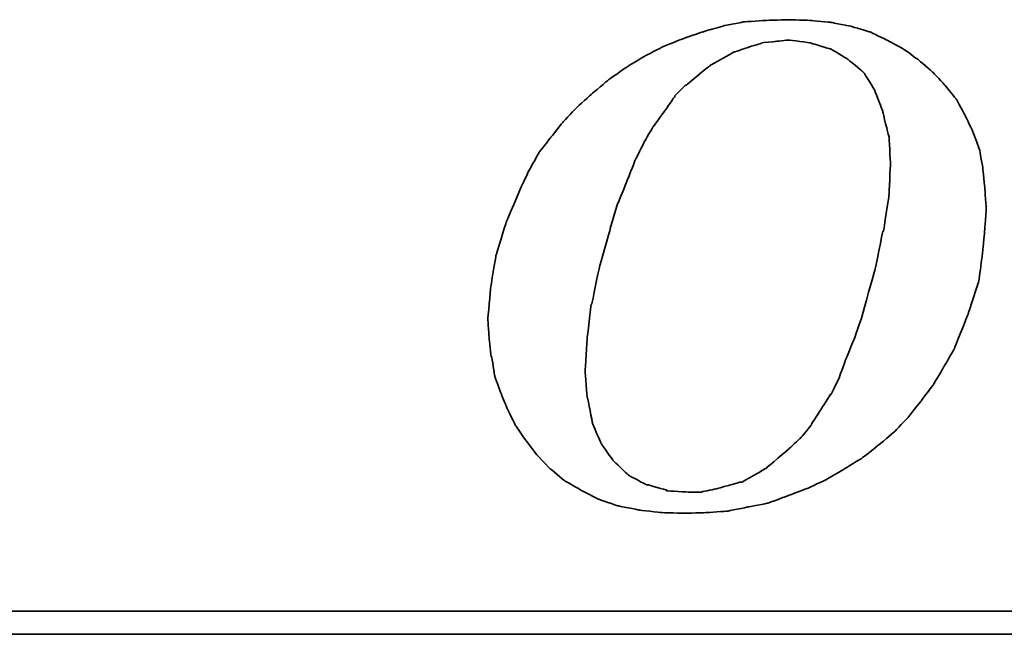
# Model space of a CAD drawing. Header units: millimetres. Extents: x 15 to 561, y -65 to 119.
# Tile 34 of 50: x 428.62 to 437.67, y -17.69 to -12.04. Entities that reach past the tile are written whole.
import ezdxf

# ---------------------------------------------------------------- set-up
doc = ezdxf.new("R2010")
doc.units = ezdxf.units.MM
doc.header["$LTSCALE"] = 0.15
doc.layers.add('DIM', color=4, linetype='CONTINUOUS')
doc.layers.add('layer 1', color=7, linetype='CONTINUOUS')

# ---------------------------------------------------------------- blocks, each defined once
blk = doc.blocks.new('TBI MOTION logo(完整正式版)')
at = {"layer": 'layer 1', "color": 22, "lineweight": 35}
for points, knots in [([(-11.34375, -6.98375), (-11.34375, -6.98375), (-10.91375, -7.43875), (-10.91375, -7.43875), (-10.91375, -7.43875), (-10.91375, -7.43875), (-10.38625, -7.87125), (-10.38625, -7.87125), (-10.38625, -7.87125), (-10.38625, -7.87125), (-9.81125, -8.20375), (-9.81125, -8.20375), (-9.81125, -8.20375), (-9.81125, -8.20375), (-9.21125, -8.51875), (-9.21125, -8.51875), (-9.21125, -8.51875), (-9.21125, -8.51875), (-8.51625, -8.75875), (-8.51625, -8.75875), (-8.51625, -8.75875), (-8.51625, -8.75875), (-7.77125, -8.90375), (-7.77125, -8.90375), (-7.77125, -8.90375), (-7.77125, -8.90375), (-6.97875, -8.99875), (-6.97875, -8.99875), (-6.97875, -8.99875), (-6.97875, -8.99875), (-6.14125, -9.02375), (-6.14125, -9.02375), (-6.14125, -9.02375), (-6.14125, -9.02375), (-5.37125, -8.99875), (-5.37125, -8.99875), (-5.37125, -8.99875), (-5.37125, -8.99875), (-4.65375, -8.94875), (-4.65375, -8.94875), (-4.65375, -8.94875), (-4.65375, -8.94875), (-3.93375, -8.80625), (-3.93375, -8.80625), (-3.93375, -8.80625), (-3.93375, -8.80625), (-3.21375, -8.66375), (-3.21375, -8.66375), (-3.21375, -8.66375), (-3.21375, -8.66375), (-2.49375, -8.39875), (-2.49375, -8.39875), (-2.49375, -8.39875), (-2.49375, -8.39875), (-1.79875, -8.13375), (-1.79875, -8.13375), (-1.79875, -8.13375), (-1.79875, -8.13375), (-1.17375, -7.84375), (-1.17375, -7.84375), (-1.17375, -7.84375), (-1.17375, -7.84375), (-0.52375, -7.46375), (-0.52375, -7.46375), (-0.52375, -7.46375), (-0.52375, -7.46375), (0.10124, -7.07875), (0.10124, -7.07875), (0.10124, -7.07875), (0.10124, -7.07875), (0.67625, -6.62375), (0.67625, -6.62375), (0.67625, -6.62375), (0.67625, -6.62375), (1.24874, -6.14375), (1.24874, -6.14375), (1.24874, -6.14375), (1.24874, -6.14375), (1.72874, -5.64125), (1.72874, -5.64125), (1.72874, -5.64125), (1.72874, -5.64125), (2.18624, -5.06375), (2.18624, -5.06375), (2.18624, -5.06375), (2.18624, -5.06375), (2.61625, -4.48874), (2.61625, -4.48874), (2.61625, -4.48874), (2.61625, -4.48874), (3.00125, -3.83874), (3.00125, -3.83874), (3.00125, -3.83874), (3.00125, -3.83874), (3.36124, -3.21374), (3.36124, -3.21374), (3.36124, -3.21374), (3.36124, -3.21374), (3.84374, -1.99125), (3.84374, -1.99125), (3.84374, -1.99125), (3.84374, -1.99125), (4.22625, -0.81875), (4.22625, -0.81875), (4.22625, -0.81875), (4.22625, -0.81875), (4.39125, 0.45624), (4.39125, 0.45624), (4.39125, 0.45624), (4.39125, 0.45624), (4.48874, 1.70124), (4.48874, 1.70124), (4.48874, 1.70124), (4.48874, 1.70124), (4.43874, 2.44625), (4.43874, 2.44625), (4.43874, 2.44625), (4.43874, 2.44625), (4.36874, 3.14125), (4.36874, 3.14125), (4.36874, 3.14125), (4.36874, 3.14125), (4.25125, 3.81125), (4.25125, 3.81125), (4.25125, 3.81125), (4.25125, 3.81125), (4.03124, 4.41125), (4.03124, 4.41125), (4.03124, 4.41125), (4.03124, 4.41125), (3.74374, 5.01125), (3.74374, 5.01125), (3.74374, 5.01125), (3.74374, 5.01125), (3.43124, 5.58875), (3.43124, 5.58875), (3.43124, 5.58875), (3.43124, 5.58875), (3.02625, 6.09125), (3.02625, 6.09125), (3.02625, 6.09125), (3.02625, 6.09125), (2.59374, 6.54875), (2.59374, 6.54875), (2.59374, 6.54875), (2.59374, 6.54875), (2.09124, 6.98125), (2.09124, 6.98125), (2.09124, 6.98125), (2.09124, 6.98125), (1.56124, 7.36625), (1.56124, 7.36625), (1.56124, 7.36625), (1.56124, 7.36625), (0.98624, 7.67625), (0.98624, 7.67625), (0.98624, 7.67625), (0.98624, 7.67625), (0.38624, 7.96375), (0.38624, 7.96375), (0.38624, 7.96375), (0.38624, 7.96375), (-0.25875, 8.15625), (-0.25875, 8.15625), (-0.25875, 8.15625), (-0.25875, 8.15625), (-0.98125, 8.30125), (-0.98125, 8.30125), (-0.98125, 8.30125), (-0.98125, 8.30125), (-1.70124, 8.37125), (-1.70124, 8.37125), (-1.70124, 8.37125), (-1.70124, 8.37125), (-2.49375, 8.39624), (-2.49375, 8.39624), (-2.49375, 8.39624), (-2.49375, 8.39624), (-3.28625, 8.37125), (-3.28625, 8.37125), (-3.28625, 8.37125), (-3.28625, 8.37125), (-4.05125, 8.32125), (-4.05125, 8.32125), (-4.05125, 8.32125), (-4.05125, 8.32125), (-4.77375, 8.18125), (-4.77375, 8.18125), (-4.77375, 8.18125), (-4.77375, 8.18125), (-5.51625, 7.96375), (-5.51625, 7.96375), (-5.51625, 7.96375), (-5.51625, 7.96375), (-6.21125, 7.72625), (-6.21125, 7.72625), (-6.21125, 7.72625), (-6.21125, 7.72625), (-6.92875, 7.43625), (-6.92875, 7.43625), (-6.92875, 7.43625), (-6.92875, 7.43625), (-7.57875, 7.10125), (-7.57875, 7.10125), (-7.57875, 7.10125), (-7.57875, 7.10125), (-8.24875, 6.69125), (-8.24875, 6.69125), (-8.24875, 6.69125), (-8.24875, 6.69125), (-8.84875, 6.26125), (-8.84875, 6.26125), (-8.84875, 6.26125), (-8.84875, 6.26125), (-9.42625, 5.78125), (-9.42625, 5.78125), (-9.42625, 5.78125), (-9.42625, 5.78125), (-9.95375, 5.30125), (-9.95375, 5.30125), (-9.95375, 5.30125), (-9.95375, 5.30125), (-10.43375, 4.79624), (-10.43375, 4.79624), (-10.43375, 4.79624), (-10.43375, 4.79624), (-10.88875, 4.22125), (-10.88875, 4.22125), (-10.88875, 4.22125), (-10.88875, 4.22125), (-11.29875, 3.69375), (-11.29875, 3.69375), (-11.29875, 3.69375), (-11.29875, 3.69375), (-11.63375, 3.09125), (-11.63375, 3.09125), (-11.63375, 3.09125), (-11.63375, 3.09125), (-11.91875, 2.49625), (-11.91875, 2.49625), (-11.91875, 2.49625), (-11.91875, 2.49625), (-12.44875, 1.24625), (-12.44875, 1.24625), (-12.44875, 1.24625), (-12.44875, 1.24625), (-12.80875, 0.06874), (-12.80875, 0.06874), (-12.80875, 0.06874), (-12.80875, 0.06874), (-12.99875, -1.07875), (-12.99875, -1.07875), (-12.99875, -1.07875), (-12.99875, -1.07875), (-13.09375, -2.18375), (-13.09375, -2.18375), (-13.09375, -2.18375), (-13.09375, -2.18375), (-13.04875, -2.85375), (-13.04875, -2.85375), (-13.04875, -2.85375), (-13.04875, -2.85375), (-12.97375, -3.50375), (-12.97375, -3.50375), (-12.97375, -3.50375), (-12.97375, -3.50375), (-12.95375, -3.50375), (-12.95375, -3.50375), (-12.95375, -3.50375), (-12.95375, -3.50375), (-12.85375, -4.17375), (-12.85375, -4.17375), (-12.85375, -4.17375), (-12.85375, -4.17375), (-12.63875, -4.77624), (-12.63875, -4.77624), (-12.63875, -4.77624), (-12.63875, -4.77624), (-12.39875, -5.35125), (-12.39875, -5.35125), (-12.39875, -5.35125), (-12.39875, -5.35125), (-12.11375, -5.92875), (-12.11375, -5.92875), (-12.11375, -5.92875), (-12.11375, -5.92875), (-11.75375, -6.45375), (-11.75375, -6.45375), (-11.75375, -6.45375), (-11.75375, -6.45375), (-11.34375, -6.98375), (-11.34375, -6.98375)], [0, 0, 0, 0, 0.01369863, 0.01369863, 0.01369863, 0.01369864, 0.02739726, 0.02739726, 0.02739726, 0.02739727, 0.04109589, 0.04109589, 0.04109589, 0.0410959, 0.05479452, 0.05479452, 0.05479452, 0.05479453, 0.06849315, 0.06849315, 0.06849315, 0.06849316, 0.08219178, 0.08219178, 0.08219178, 0.08219179, 0.09589041, 0.09589041, 0.09589041, 0.09589042, 0.10958904, 0.10958904, 0.10958904, 0.10958905, 0.12328767, 0.12328767, 0.12328767, 0.12328768, 0.1369863, 0.1369863, 0.1369863, 0.13698631, 0.15068493, 0.15068493, 0.15068493, 0.15068494, 0.16438356, 0.16438356, 0.16438356, 0.16438357, 0.17808219, 0.17808219, 0.17808219, 0.1780822, 0.19178082, 0.19178082, 0.19178082, 0.19178083, 0.20547945, 0.20547945, 0.20547945, 0.20547946, 0.21917808, 0.21917808, 0.21917808, 0.21917809, 0.23287671, 0.23287671, 0.23287671, 0.23287672, 0.24657534, 0.24657534, 0.24657534, 0.24657535, 0.26027397, 0.26027397, 0.26027397, 0.26027398, 0.2739726, 0.2739726, 0.2739726, 0.27397261, 0.28767123, 0.28767123, 0.28767123, 0.28767124, 0.30136986, 0.30136986, 0.30136986, 0.30136987, 0.31506849, 0.31506849, 0.31506849, 0.3150685, 0.32876712, 0.32876712, 0.32876712, 0.32876713, 0.34246575, 0.34246575, 0.34246575, 0.34246576, 0.35616438, 0.35616438, 0.35616438, 0.35616439, 0.36986301, 0.36986301, 0.36986301, 0.36986302, 0.38356164, 0.38356164, 0.38356164, 0.38356165, 0.39726027, 0.39726027, 0.39726027, 0.39726028, 0.4109589, 0.4109589, 0.4109589, 0.41095891, 0.42465753, 0.42465753, 0.42465753, 0.42465754, 0.43835616, 0.43835616, 0.43835616, 0.43835617, 0.45205479, 0.45205479, 0.45205479, 0.4520548, 0.46575342, 0.46575342, 0.46575342, 0.46575343, 0.47945205, 0.47945205, 0.47945205, 0.47945206, 0.49315068, 0.49315068, 0.49315068, 0.49315069, 0.50684932, 0.50684932, 0.50684932, 0.50684933, 0.52054795, 0.52054795, 0.52054795, 0.52054796, 0.53424658, 0.53424658, 0.53424658, 0.53424659, 0.54794521, 0.54794521, 0.54794521, 0.54794522, 0.56164384, 0.56164384, 0.56164384, 0.56164385, 0.57534247, 0.57534247, 0.57534247, 0.57534248, 0.5890411, 0.5890411, 0.5890411, 0.58904111, 0.60273973, 0.60273973, 0.60273973, 0.60273974, 0.61643836, 0.61643836, 0.61643836, 0.61643837, 0.63013699, 0.63013699, 0.63013699, 0.630137, 0.64383562, 0.64383562, 0.64383562, 0.64383563, 0.65753425, 0.65753425, 0.65753425, 0.65753426, 0.67123288, 0.67123288, 0.67123288, 0.67123289, 0.68493151, 0.68493151, 0.68493151, 0.68493152, 0.69863014, 0.69863014, 0.69863014, 0.69863015, 0.71232877, 0.71232877, 0.71232877, 0.71232878, 0.7260274, 0.7260274, 0.7260274, 0.72602741, 0.73972603, 0.73972603, 0.73972603, 0.73972604, 0.75342466, 0.75342466, 0.75342466, 0.75342467, 0.76712329, 0.76712329, 0.76712329, 0.7671233, 0.78082192, 0.78082192, 0.78082192, 0.78082193, 0.79452055, 0.79452055, 0.79452055, 0.79452056, 0.80821918, 0.80821918, 0.80821918, 0.80821919, 0.82191781, 0.82191781, 0.82191781, 0.82191782, 0.83561644, 0.83561644, 0.83561644, 0.83561645, 0.84931507, 0.84931507, 0.84931507, 0.84931508, 0.8630137, 0.8630137, 0.8630137, 0.86301371, 0.87671233, 0.87671233, 0.87671233, 0.87671234, 0.89041096, 0.89041096, 0.89041096, 0.89041097, 0.90410959, 0.90410959, 0.90410959, 0.9041096, 0.91780822, 0.91780822, 0.91780822, 0.91780823, 0.93150685, 0.93150685, 0.93150685, 0.93150686, 0.94520548, 0.94520548, 0.94520548, 0.94520549, 0.95890411, 0.95890411, 0.95890411, 0.95890412, 0.97260274, 0.97260274, 0.97260274, 0.97260275, 0.98630137, 0.98630137, 0.98630137, 0.98630138, 1, 1, 1, 1]), ([(-8.77875, 1.03124), (-8.77875, 1.03124), (-8.51625, 1.89625), (-8.51625, 1.89625), (-8.51625, 1.89625), (-8.51625, 1.89625), (-8.20375, 2.66375), (-8.20375, 2.66375), (-8.20375, 2.66375), (-8.20375, 2.66375), (-7.91625, 3.38125), (-7.91625, 3.38125), (-7.91625, 3.38125), (-7.91625, 3.38125), (-7.91625, 3.40624), (-7.91625, 3.40624), (-7.91625, 3.40624), (-7.91625, 3.40624), (-7.57875, 4.07624), (-7.57875, 4.07624), (-7.57875, 4.07624), (-7.57875, 4.07624), (-7.24375, 4.65125), (-7.24375, 4.65125), (-7.24375, 4.65125), (-7.24375, 4.65125), (-7.21875, 4.65125), (-7.21875, 4.65125), (-7.21875, 4.65125), (-7.21875, 4.65125), (-7.21875, 4.67624), (-7.21875, 4.67624), (-7.21875, 4.67624), (-7.21875, 4.67624), (-6.83625, 5.20375), (-6.83625, 5.20375), (-6.83625, 5.20375), (-6.83625, 5.20375), (-6.49875, 5.68625), (-6.49875, 5.68625), (-6.49875, 5.68625), (-6.49875, 5.68625), (-6.49875, 5.70625), (-6.49875, 5.70625), (-6.49875, 5.70625), (-6.49875, 5.70625), (-6.11625, 6.09125), (-6.11625, 6.09125), (-6.11625, 6.09125), (-6.11625, 6.09125), (-6.09125, 6.09125), (-6.09125, 6.09125), (-6.09125, 6.09125), (-6.09125, 6.09125), (-5.27375, 6.76625), (-5.27375, 6.76625), (-5.27375, 6.76625), (-5.27375, 6.76625), (-5.24875, 6.76625), (-5.24875, 6.76625), (-5.24875, 6.76625), (-5.24875, 6.76625), (-5.24875, 6.78625), (-5.24875, 6.78625), (-5.24875, 6.78625), (-5.24875, 6.78625), (-4.38875, 7.26624), (-4.38875, 7.26624), (-4.38875, 7.26624), (-4.38875, 7.26624), (-4.36125, 7.26624), (-4.36125, 7.26624), (-4.36125, 7.26624), (-4.36125, 7.26624), (-3.93375, 7.41125), (-3.93375, 7.41125), (-3.93375, 7.41125), (-3.93375, 7.41125), (-3.47375, 7.55625), (-3.47375, 7.55625), (-3.47375, 7.55625), (-3.47375, 7.55625), (-3.45375, 7.55625), (-3.45375, 7.55625), (-3.45375, 7.55625), (-3.45375, 7.55625), (-3.42875, 7.58124), (-3.42875, 7.58124), (-3.42875, 7.58124), (-3.42875, 7.58124), (-2.97375, 7.62625), (-2.97375, 7.62625), (-2.97375, 7.62625), (-2.97375, 7.62625), (-2.49375, 7.67625), (-2.49375, 7.67625), (-2.49375, 7.67625), (-2.49375, 7.67625), (-2.46875, 7.67625), (-2.46875, 7.67625), (-2.46875, 7.67625), (-2.46875, 7.67625), (-1.70124, 7.58124), (-1.70124, 7.58124), (-1.70124, 7.58124), (-1.70124, 7.58124), (-1.67875, 7.55625), (-1.67875, 7.55625), (-1.67875, 7.55625), (-1.67875, 7.55625), (-1.65375, 7.55625), (-1.65375, 7.55625), (-1.65375, 7.55625), (-1.65375, 7.55625), (-1.03125, 7.36625), (-1.03125, 7.36625), (-1.03125, 7.36625), (-1.03125, 7.36625), (-1.00625, 7.36625), (-1.00625, 7.36625), (-1.00625, 7.36625), (-1.00625, 7.36625), (-0.43124, 7.02624), (-0.43124, 7.02624), (-0.43124, 7.02624), (-0.43124, 7.02624), (-0.40625, 7.00624), (-0.40625, 7.00624), (-0.40625, 7.00624), (-0.40625, 7.00624), (0.12124, 6.57124), (0.12124, 6.57124), (0.12124, 6.57124), (0.12124, 6.57124), (0.14624, 6.54875), (0.14624, 6.54875), (0.14624, 6.54875), (0.14624, 6.54875), (0.17124, 6.52375), (0.17124, 6.52375), (0.17124, 6.52375), (0.17124, 6.52375), (0.55625, 5.89875), (0.55625, 5.89875), (0.55625, 5.89875), (0.55625, 5.89875), (0.55625, 5.87625), (0.55625, 5.87625), (0.55625, 5.87625), (0.55625, 5.87625), (0.84124, 5.15625), (0.84124, 5.15625), (0.84124, 5.15625), (0.84124, 5.15625), (0.84124, 5.13125), (0.84124, 5.13125), (0.84124, 5.13125), (0.84124, 5.13125), (1.03624, 4.31875), (1.03624, 4.31875), (1.03624, 4.31875), (1.03624, 4.31875), (1.05624, 4.31875), (1.05624, 4.31875), (1.05624, 4.31875), (1.05624, 4.31875), (1.05624, 4.29125), (1.05624, 4.29125), (1.05624, 4.29125), (1.05624, 4.29125), (1.10625, 3.33125), (1.10625, 3.33125), (1.10625, 3.33125), (1.10625, 3.33125), (1.10625, 3.30875), (1.10625, 3.30875), (1.10625, 3.30875), (1.10625, 3.30875), (1.05624, 2.20624), (1.05624, 2.20624), (1.05624, 2.20624), (1.05624, 2.20624), (1.05624, 2.18124), (1.05624, 2.18124), (1.05624, 2.18124), (1.05624, 2.18124), (0.86624, 0.93624), (0.86624, 0.93624), (0.86624, 0.93624), (0.86624, 0.93624), (0.84124, 0.93624), (0.84124, 0.93624), (0.84124, 0.93624), (0.84124, 0.93624), (0.55625, -0.45874), (0.55625, -0.45874), (0.55625, -0.45874), (0.55625, -0.45874), (0.12124, -1.99125), (0.12124, -1.99125), (0.12124, -1.99125), (0.12124, -1.99125), (0.12124, -2.01874), (0.12124, -2.01874), (0.12124, -2.01874), (0.12124, -2.01874), (-0.13874, -2.78375), (-0.13874, -2.78375), (-0.13874, -2.78375), (-0.13874, -2.78375), (-0.43124, -3.50375), (-0.43124, -3.50375), (-0.43124, -3.50375), (-0.43124, -3.50375), (-0.69375, -4.19875), (-0.69375, -4.19875), (-0.69375, -4.19875), (-0.69375, -4.19875), (-0.69375, -4.22375), (-0.69375, -4.22375), (-0.69375, -4.22375), (-0.69375, -4.22375), (-0.98125, -4.82374), (-0.98125, -4.82374), (-0.98125, -4.82374), (-0.98125, -4.82374), (-1.00625, -4.82374), (-1.00625, -4.82374), (-1.00625, -4.82374), (-1.00625, -4.82374), (-1.33875, -5.35125), (-1.33875, -5.35125), (-1.33875, -5.35125), (-1.33875, -5.35125), (-1.67875, -5.87875), (-1.67875, -5.87875), (-1.67875, -5.87875), (-1.67875, -5.87875), (-1.67875, -5.90375), (-1.67875, -5.90375), (-1.67875, -5.90375), (-1.67875, -5.90375), (-2.05875, -6.35875), (-2.05875, -6.35875), (-2.05875, -6.35875), (-2.05875, -6.35875), (-2.08375, -6.38375), (-2.08375, -6.38375), (-2.08375, -6.38375), (-2.08375, -6.38375), (-2.46875, -6.74375), (-2.46875, -6.74375), (-2.46875, -6.74375), (-2.46875, -6.74375), (-3.25875, -7.41625), (-3.25875, -7.41625), (-3.25875, -7.41625), (-3.25875, -7.41625), (-3.28625, -7.43875), (-3.28625, -7.43875), (-3.28625, -7.43875), (-3.28625, -7.43875), (-4.12375, -7.91875), (-4.12375, -7.91875), (-4.12375, -7.91875), (-4.12375, -7.91875), (-4.14875, -7.91875), (-4.14875, -7.91875), (-4.14875, -7.91875), (-4.14875, -7.91875), (-4.17125, -7.91875), (-4.17125, -7.91875), (-4.17125, -7.91875), (-4.17125, -7.91875), (-5.03375, -8.15875), (-5.03375, -8.15875), (-5.03375, -8.15875), (-5.03375, -8.15875), (-5.51625, -8.25625), (-5.51625, -8.25625), (-5.51625, -8.25625), (-5.51625, -8.25625), (-5.54125, -8.27875), (-5.54125, -8.27875), (-5.54125, -8.27875), (-5.54125, -8.27875), (-5.56375, -8.27875), (-5.56375, -8.27875), (-5.56375, -8.27875), (-5.56375, -8.27875), (-5.99625, -8.27875), (-5.99625, -8.27875), (-5.99625, -8.27875), (-5.99625, -8.27875), (-6.76375, -8.23125), (-6.76375, -8.23125), (-6.76375, -8.23125), (-6.76375, -8.23125), (-6.78875, -8.23125), (-6.78875, -8.23125), (-6.78875, -8.23125), (-6.78875, -8.23125), (-6.78875, -8.20375), (-6.78875, -8.20375), (-6.78875, -8.20375), (-6.78875, -8.20375), (-7.45875, -8.01375), (-7.45875, -8.01375), (-7.45875, -8.01375), (-7.45875, -8.01375), (-7.48375, -8.01375), (-7.48375, -8.01375), (-7.48375, -8.01375), (-7.48375, -8.01375), (-7.50875, -8.01375), (-7.50875, -8.01375), (-7.50875, -8.01375), (-7.50875, -8.01375), (-8.13125, -7.67875), (-8.13125, -7.67875), (-8.13125, -7.67875), (-8.13125, -7.67875), (-8.15625, -7.65375), (-8.15625, -7.65375), (-8.15625, -7.65375), (-8.15625, -7.65375), (-8.65875, -7.17375), (-8.65875, -7.17375), (-8.65875, -7.17375), (-8.65875, -7.17375), (-8.68375, -7.14875), (-8.68375, -7.14875), (-8.68375, -7.14875), (-8.68375, -7.14875), (-9.08875, -6.57375), (-9.08875, -6.57375), (-9.08875, -6.57375), (-9.08875, -6.57375), (-9.11375, -6.54875), (-9.11375, -6.54875), (-9.11375, -6.54875), (-9.11375, -6.54875), (-9.11375, -6.52875), (-9.11375, -6.52875), (-9.11375, -6.52875), (-9.11375, -6.52875), (-9.40375, -5.85375), (-9.40375, -5.85375), (-9.40375, -5.85375), (-9.40375, -5.85375), (-9.40375, -5.82875), (-9.40375, -5.82875), (-9.40375, -5.82875), (-9.40375, -5.82875), (-9.56875, -4.96875), (-9.56875, -4.96875), (-9.56875, -4.96875), (-9.56875, -4.96875), (-9.59375, -4.94375), (-9.59375, -4.94375), (-9.59375, -4.94375), (-9.59375, -4.94375), (-9.66375, -4.03375), (-9.66375, -4.03375), (-9.66375, -4.03375), (-9.66375, -4.03375), (-9.66375, -4.00875), (-9.66375, -4.00875), (-9.66375, -4.00875), (-9.66375, -4.00875), (-9.59375, -2.85375), (-9.59375, -2.85375), (-9.59375, -2.85375), (-9.59375, -2.85375), (-9.45125, -1.65875), (-9.45125, -1.65875), (-9.45125, -1.65875), (-9.45125, -1.65875), (-9.42625, -1.63375), (-9.42625, -1.63375), (-9.42625, -1.63375), (-9.42625, -1.63375), (-9.16125, -0.33875), (-9.16125, -0.33875), (-9.16125, -0.33875), (-9.16125, -0.33875), (-8.77875, 1.00624), (-8.77875, 1.00624), (-8.77875, 1.00624), (-8.77875, 1.00624), (-8.77875, 1.03124), (-8.77875, 1.03124)], [0, 0, 0, 0, 0.01020408, 0.01020408, 0.01020408, 0.01020409, 0.02040816, 0.02040816, 0.02040816, 0.02040817, 0.03061224, 0.03061224, 0.03061224, 0.03061225, 0.04081633, 0.04081633, 0.04081633, 0.04081634, 0.05102041, 0.05102041, 0.05102041, 0.05102042, 0.06122449, 0.06122449, 0.06122449, 0.0612245, 0.07142857, 0.07142857, 0.07142857, 0.07142858, 0.08163265, 0.08163265, 0.08163265, 0.08163266, 0.09183673, 0.09183673, 0.09183673, 0.09183674, 0.10204082, 0.10204082, 0.10204082, 0.10204083, 0.1122449, 0.1122449, 0.1122449, 0.11224491, 0.12244898, 0.12244898, 0.12244898, 0.12244899, 0.13265306, 0.13265306, 0.13265306, 0.13265307, 0.14285714, 0.14285714, 0.14285714, 0.14285715, 0.15306122, 0.15306122, 0.15306122, 0.15306123, 0.16326531, 0.16326531, 0.16326531, 0.16326532, 0.17346939, 0.17346939, 0.17346939, 0.1734694, 0.18367347, 0.18367347, 0.18367347, 0.18367348, 0.19387755, 0.19387755, 0.19387755, 0.19387756, 0.20408163, 0.20408163, 0.20408163, 0.20408164, 0.21428571, 0.21428571, 0.21428571, 0.21428572, 0.2244898, 0.2244898, 0.2244898, 0.22448981, 0.23469388, 0.23469388, 0.23469388, 0.23469389, 0.24489796, 0.24489796, 0.24489796, 0.24489797, 0.25510204, 0.25510204, 0.25510204, 0.25510205, 0.26530612, 0.26530612, 0.26530612, 0.26530613, 0.2755102, 0.2755102, 0.2755102, 0.27551021, 0.28571429, 0.28571429, 0.28571429, 0.2857143, 0.29591837, 0.29591837, 0.29591837, 0.29591838, 0.30612245, 0.30612245, 0.30612245, 0.30612246, 0.31632653, 0.31632653, 0.31632653, 0.31632654, 0.32653061, 0.32653061, 0.32653061, 0.32653062, 0.33673469, 0.33673469, 0.33673469, 0.3367347, 0.34693878, 0.34693878, 0.34693878, 0.34693879, 0.35714286, 0.35714286, 0.35714286, 0.35714287, 0.36734694, 0.36734694, 0.36734694, 0.36734695, 0.37755102, 0.37755102, 0.37755102, 0.37755103, 0.3877551, 0.3877551, 0.3877551, 0.38775511, 0.39795918, 0.39795918, 0.39795918, 0.39795919, 0.40816327, 0.40816327, 0.40816327, 0.40816328, 0.41836735, 0.41836735, 0.41836735, 0.41836736, 0.42857143, 0.42857143, 0.42857143, 0.42857144, 0.43877551, 0.43877551, 0.43877551, 0.43877552, 0.44897959, 0.44897959, 0.44897959, 0.4489796, 0.45918367, 0.45918367, 0.45918367, 0.45918368, 0.46938776, 0.46938776, 0.46938776, 0.46938777, 0.47959184, 0.47959184, 0.47959184, 0.47959185, 0.48979592, 0.48979592, 0.48979592, 0.48979593, 0.5, 0.5, 0.5, 0.50000001, 0.51020408, 0.51020408, 0.51020408, 0.51020409, 0.52040816, 0.52040816, 0.52040816, 0.52040817, 0.53061224, 0.53061224, 0.53061224, 0.53061225, 0.54081633, 0.54081633, 0.54081633, 0.54081634, 0.55102041, 0.55102041, 0.55102041, 0.55102042, 0.56122449, 0.56122449, 0.56122449, 0.5612245, 0.57142857, 0.57142857, 0.57142857, 0.57142858, 0.58163265, 0.58163265, 0.58163265, 0.58163266, 0.59183673, 0.59183673, 0.59183673, 0.59183674, 0.60204082, 0.60204082, 0.60204082, 0.60204083, 0.6122449, 0.6122449, 0.6122449, 0.61224491, 0.62244898, 0.62244898, 0.62244898, 0.62244899, 0.63265306, 0.63265306, 0.63265306, 0.63265307, 0.64285714, 0.64285714, 0.64285714, 0.64285715, 0.65306122, 0.65306122, 0.65306122, 0.65306123, 0.66326531, 0.66326531, 0.66326531, 0.66326532, 0.67346939, 0.67346939, 0.67346939, 0.6734694, 0.68367347, 0.68367347, 0.68367347, 0.68367348, 0.69387755, 0.69387755, 0.69387755, 0.69387756, 0.70408163, 0.70408163, 0.70408163, 0.70408164, 0.71428571, 0.71428571, 0.71428571, 0.71428572, 0.7244898, 0.7244898, 0.7244898, 0.72448981, 0.73469388, 0.73469388, 0.73469388, 0.73469389, 0.74489796, 0.74489796, 0.74489796, 0.74489797, 0.75510204, 0.75510204, 0.75510204, 0.75510205, 0.76530612, 0.76530612, 0.76530612, 0.76530613, 0.7755102, 0.7755102, 0.7755102, 0.77551021, 0.78571429, 0.78571429, 0.78571429, 0.7857143, 0.79591837, 0.79591837, 0.79591837, 0.79591838, 0.80612245, 0.80612245, 0.80612245, 0.80612246, 0.81632653, 0.81632653, 0.81632653, 0.81632654, 0.82653061, 0.82653061, 0.82653061, 0.82653062, 0.83673469, 0.83673469, 0.83673469, 0.8367347, 0.84693878, 0.84693878, 0.84693878, 0.84693879, 0.85714286, 0.85714286, 0.85714286, 0.85714287, 0.86734694, 0.86734694, 0.86734694, 0.86734695, 0.87755102, 0.87755102, 0.87755102, 0.87755103, 0.8877551, 0.8877551, 0.8877551, 0.88775511, 0.89795918, 0.89795918, 0.89795918, 0.89795919, 0.90816327, 0.90816327, 0.90816327, 0.90816328, 0.91836735, 0.91836735, 0.91836735, 0.91836736, 0.92857143, 0.92857143, 0.92857143, 0.92857144, 0.93877551, 0.93877551, 0.93877551, 0.93877552, 0.94897959, 0.94897959, 0.94897959, 0.9489796, 0.95918367, 0.95918367, 0.95918367, 0.95918368, 0.96938776, 0.96938776, 0.96938776, 0.96938777, 0.97959184, 0.97959184, 0.97959184, 0.97959185, 0.98979592, 0.98979592, 0.98979592, 0.98979593, 1, 1, 1, 1]), ([(75.90875, -9.47875), (75.90875, -9.47875), (75.90875, -12.28625), (75.90875, -12.28625), (75.90875, -12.28625), (75.90875, -12.28625), (75.90875, -12.47875), (75.90875, -12.47875), (75.90875, -12.47875), (75.90875, -12.47875), (75.71625, -12.47875), (75.71625, -12.47875), (75.71625, -12.47875), (75.71625, -12.47875), (-88.32875, -12.47875), (-88.32875, -12.47875), (-88.32875, -12.47875), (-88.32875, -12.47875), (-88.32875, -13.29375), (-88.32875, -13.29375), (-88.32875, -13.29375), (-88.32875, -13.29375), (82.89125, -13.29375), (82.89125, -13.29375), (82.89125, -13.29375), (82.89125, -13.29375), (75.90875, -9.47875), (75.90875, -9.47875)], [0, 0, 0, 0, 0.14285714, 0.14285714, 0.14285714, 0.14285715, 0.28571429, 0.28571429, 0.28571429, 0.2857143, 0.42857143, 0.42857143, 0.42857143, 0.42857144, 0.57142857, 0.57142857, 0.57142857, 0.57142858, 0.71428571, 0.71428571, 0.71428571, 0.71428572, 0.85714286, 0.85714286, 0.85714286, 0.85714287, 1, 1, 1, 1])]:
    blk.add_open_spline(points, degree=3, knots=knots, dxfattribs=at)

msp = doc.modelspace()

# ---------------------------------------------------------------- block references
at = {"layer": 'DIM', "color": 0, "xscale": 0.2606204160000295, "yscale": 0.2606204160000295, "zscale": 0.2606204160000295}
msp.add_blockref('TBI MOTION logo(完整正式版)', (436.3378, -14.2275), dxfattribs=at)

doc.saveas('drawing.dxf')
